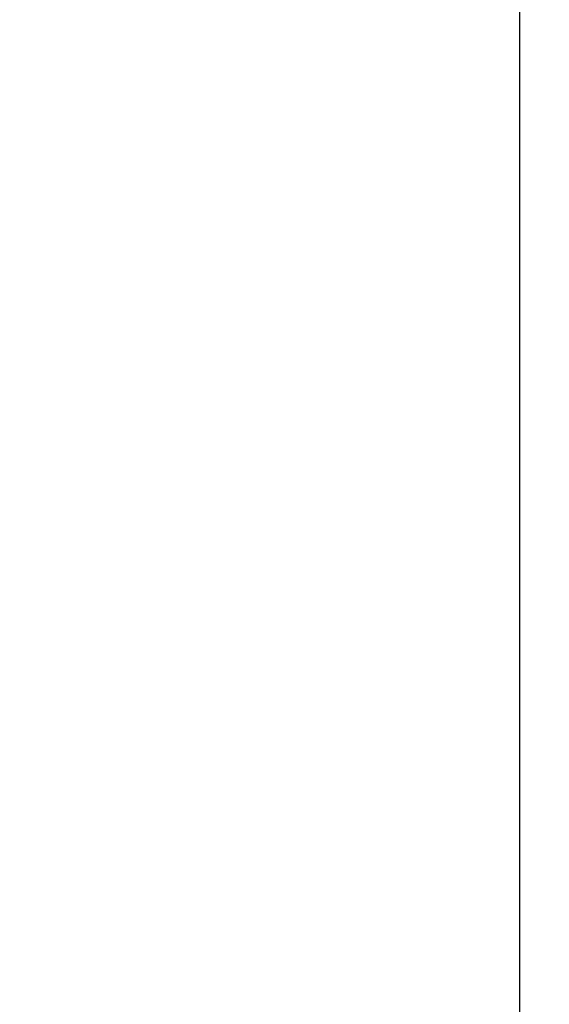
# Model space of a CAD drawing. Header units: millimetres. Extents: x -1690 to 192, y -898 to 54.
# Tile 104 of 256: x -1675.61 to -1672.55, y 26.3 to 32.01. Entities that reach past the tile are written whole.
import ezdxf

# ---------------------------------------------------------------- set-up
doc = ezdxf.new("R2010")
doc.units = ezdxf.units.MM
doc.header["$MEASUREMENT"] = 0
doc.layers.add('OVIDIO 186x93x72h', color=7, linetype='Continuous')

msp = doc.modelspace()

# ---------------------------------------------------------------- linework, layer by layer
at = {"layer": 'OVIDIO 186x93x72h', "extrusion": (0.235702, -0.235702, 0.942809)}
msp.add_lwpolyline([(-1158.8675, 1267.6844), (-1158.8675, 1376.7622)], dxfattribs=at)
at = {"layer": 'OVIDIO 186x93x72h', "extrusion": (1, 0, 0)}
msp.add_lwpolyline([(34.5007, 714.5114), (22.1077, 714.5114)], dxfattribs=at)
at = {"layer": 'OVIDIO 186x93x72h'}
msp.add_lwpolyline([(-1672.716, 22.1077), (-1672.716, 34.5007)], dxfattribs=at)
at = {"layer": 'OVIDIO 186x93x72h', "extrusion": (0.881185, 0.265561, 0.391139)}
for points in [[(466.3611, 1224.9267), (512.6813, 1285.045)], [(512.6813, 1285.045), (466.3611, 1224.9267)]]:
    msp.add_lwpolyline(points, dxfattribs=at)
at = {"layer": 'OVIDIO 186x93x72h', "extrusion": (0.881208, 0.265507, 0.391124)}
for points in [[(511.857, 1285.5698), (466.2373, 1226.3497)], [(466.2373, 1226.3497), (511.857, 1285.5698)]]:
    msp.add_lwpolyline(points, dxfattribs=at)
at = {"layer": 'OVIDIO 186x93x72h', "extrusion": (0, 1, 0)}
msp.add_lwpolyline([(1672.0452, 717.1947), (1673.3868, 714.5114)], dxfattribs=at)
at = {"layer": 'OVIDIO 186x93x72h', "extrusion": (0.881269, 0.265358, 0.391088)}
for points in [[(508.6697, 1282.5341), (510.4061, 1284.7894)], [(510.4061, 1284.7894), (508.6697, 1282.5341)]]:
    msp.add_lwpolyline(points, dxfattribs=at)
at = {"layer": 'OVIDIO 186x93x72h', "extrusion": (0.108979, -0.202852, 0.973126)}
for points in [[(-1465.2103, 960.73), (-1465.2103, 800.0741)], [(-1465.2103, 800.0741), (-1465.2103, 960.73)], [(-1464.9149, 960.73), (-1464.9149, 800.0741)], [(-1464.6194, 800.0741), (-1464.6194, 960.73)], [(-1464.6194, 960.73), (-1464.6194, 800.0741)]]:
    msp.add_lwpolyline(points, dxfattribs=at)
at = {"layer": 'OVIDIO 186x93x72h', "extrusion": (-0.276077, -0.12261, 0.953283)}
for points in [[(-704.4138, -1234.2933), (-704.4138, -1232.7933)], [(-704.4138, -1232.7933), (-704.4138, -1234.2933)]]:
    msp.add_lwpolyline(points, dxfattribs=at)
at = {"layer": 'OVIDIO 186x93x72h', "extrusion": (0.108995, -0.202872, 0.97312)}
for points in [[(-1462.7709, 954.1899), (-1462.7709, 959.1899)], [(-1462.7709, 959.1899), (-1462.7709, 954.1899)]]:
    msp.add_lwpolyline(points, dxfattribs=at)
at = {"layer": 'OVIDIO 186x93x72h', "extrusion": (0.881275, 0.265352, 0.391079)}
for points in [[(466.2725, 1227.4749), (508.6562, 1282.5243)], [(508.6562, 1282.5243), (466.2725, 1227.4749)]]:
    msp.add_lwpolyline(points, dxfattribs=at)
at = {"layer": 'OVIDIO 186x93x72h', "extrusion": (0.108989, -0.202866, 0.973122)}
msp.add_lwpolyline([(-1463.4927, 954.1704), (-1463.4927, 959.1703)], dxfattribs=at)

doc.saveas('drawing.dxf')
